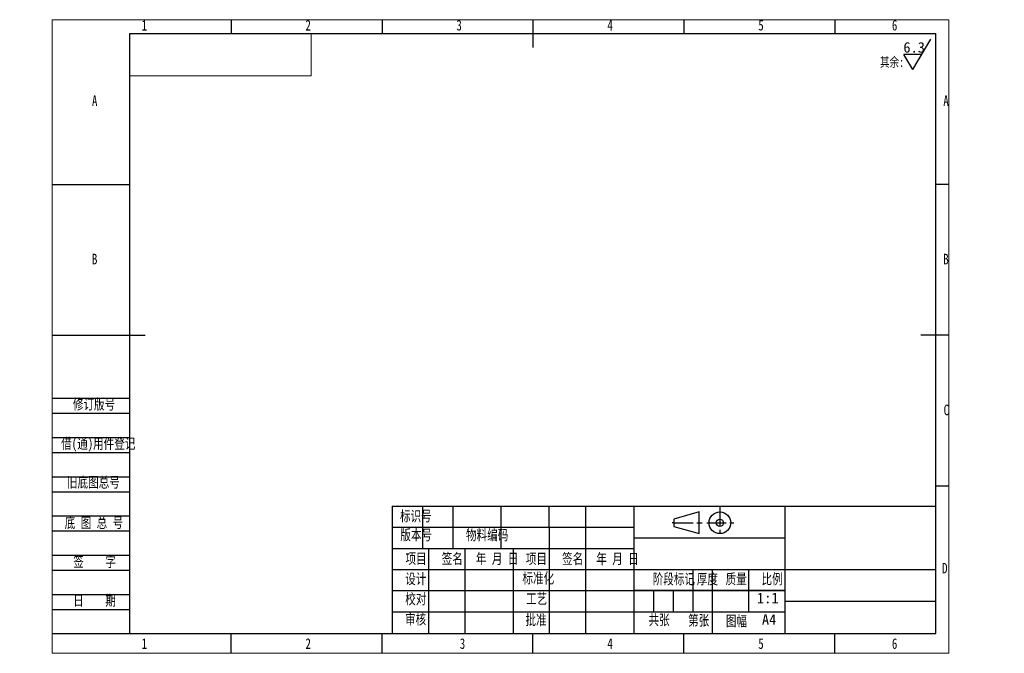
# Model space of a CAD drawing. Header units: millimetres. Extents: x -11 to 315, y 0 to 210.
import ezdxf

# ---------------------------------------------------------------- set-up
doc = ezdxf.new("R2010")
doc.units = ezdxf.units.MM
doc.linetypes.add('PHANTOM', pattern=[12.7, 6.35, -1.27, 1.27, -1.27, 1.27, -1.27])
for name, color, linetype in [('文字层', 6, 'Continuous'), ('标注层', 7, 'Continuous'), ('标题栏', 7, 'Continuous')]:
    doc.layers.add(name, color=color, linetype=linetype)
doc.styles.add('SLDTEXTSTYLE1', font='HYSWLONGFANGSONG.TTF', dxfattribs={"bigfont": 'bigfont'})
doc.styles.add('SLDTEXTSTYLE2', font='HYSWLONGFANGSONG.TTF')
doc.styles.add('SLDTEXTSTYLE3', font='仿宋_GB2312')
doc.styles.add('SLDTEXTSTYLE4', font='SIMSUN.TTC')

# ---------------------------------------------------------------- blocks, each defined once
blk = doc.blocks.new('SW_SFSYMBOL_0')
at = {"layer": '标题栏', "color": 0}
for p, q in [((3.14, -5), (9.04, 5)), ((3.14, -5), (0.19, 0)), ((6.09, 0), (0.19, 0))]:
    blk.add_line(p, q, dxfattribs=at)
at = {"layer": '标题栏', "color": 0, "insert": (0, 4.07), "char_height": 3.5, "attachment_point": 1, "style": 'SLDTEXTSTYLE4'}
blk.add_mtext('6.3', dxfattribs=at)

msp = doc.modelspace()

# ---------------------------------------------------------------- linework, layer by layer
at = {"color": 7, "linetype": 'Continuous', "lineweight": 18}
for p, q in [((-0.01, 0), (-0.01, 210)), ((-0.01, 210), (296.99, 210)), ((296.99, 0), (296.99, 210)), ((85.73, 191.43), (85.73, 205.43)), ((25.73, 191.43), (85.73, 191.43)), ((25.73, 62.44), (25.73, 6.53)), ((-0.01, 0), (296.99, 0))]:
    msp.add_line(p, q, dxfattribs=at)
at = {"color": 7, "linetype": 'Continuous', "lineweight": 25}
for p, q in [((25.73, 6.43), (25.73, 205.43)), ((25.73, 205.43), (292.73, 205.43)), ((292.73, 6.53), (292.73, 205.43)), ((25.73, 6.53), (292.73, 6.53))]:
    msp.add_line(p, q, dxfattribs=at)
at = {"layer": '文字层', "color": 7}
for p, q in [((59.23, 210), (59.23, 205.43)), ((109.23, 210), (109.23, 205.43)), ((209.23, 210), (209.23, 205.43)), ((259.23, 210), (259.23, 205.43)), ((-0.01, 155.43), (25.73, 155.43)), ((296.99, 155.43), (292.73, 155.43)), ((25.73, 84.43), (-0.01, 84.43)), ((25.73, 79.43), (-0.01, 79.43)), ((25.73, 71.43), (-0.01, 71.43)), ((25.73, 66.43), (-0.01, 66.43)), ((25.73, 58.43), (-0.01, 58.43)), ((25.73, 53.43), (-0.01, 53.43)), ((296.99, 55.43), (292.73, 55.43)), ((214.34, 46.86), (205.94, 44.46)), ((214.34, 39.66), (214.34, 46.86)), ((25.73, 45.43), (-0.01, 45.43)), ((205.94, 43.26), (205.33, 43.26)), ((205.94, 44.46), (205.94, 42.06)), ((214.34, 43.26), (215.23, 43.26)), ((25.73, 40.43), (-0.01, 40.43)), ((205.94, 42.06), (214.34, 39.66)), ((25.73, 32.43), (-0.01, 32.43)), ((25.73, 27.43), (-0.01, 27.43)), ((25.73, 19.43), (-0.01, 19.43)), ((25.73, 14.43), (-0.01, 14.43)), ((25.73, 6.43), (-0.01, 6.43))]:
    msp.add_line(p, q, dxfattribs=at)
at = {"layer": '文字层', "color": 7, "linetype": 'Continuous', "lineweight": 25}
msp.add_line((25.73, 205.43), (292.73, 205.43), dxfattribs=at)
at = {"layer": '文字层', "linetype": 'Continuous', "lineweight": 25}
msp.add_line((292.73, 6.53), (292.73, 205.43), dxfattribs=at)
at = {"layer": '文字层', "color": 7, "lineweight": 25}
for p, q in [((-0.01, 105.43), (30.73, 105.43)), ((296.99, 105.43), (287.73, 105.43)), ((164.64, 41.78), (164.64, 6.78))]:
    msp.add_line(p, q, dxfattribs=at)
at = {"layer": '文字层', "color": 7, "linetype": 'PHANTOM'}
for p, q in [((221.16, 48.52), (221.16, 38.62)), ((205.94, 43.26), (214.34, 43.26)), ((216.87, 43.26), (226.02, 43.26))]:
    msp.add_line(p, q, dxfattribs=at)
at = {"layer": '文字层'}
for p, q in [((59.23, 0), (59.23, 6.53)), ((109.23, 0), (109.23, 6.53)), ((209.23, 0), (209.23, 6.53)), ((259.23, 0), (259.23, 6.53))]:
    msp.add_line(p, q, dxfattribs=at)
at = {"layer": '文字层', "lineweight": 25}
msp.add_line((159.23, 0), (159.23, 6.53), dxfattribs=at)
at = {"layer": '文字层', "color": 7}
for radius in [3.6, 1.2]:
    msp.add_circle((221.16, 43.26), radius, dxfattribs=at)
at = {"layer": '标题栏', "color": 7, "lineweight": 25}
for p, q in [((159.23, 210), (159.23, 200.73)), ((112.64, 48.78), (292.73, 48.77)), ((112.64, 48.78), (112.64, 6.78)), ((122.64, 48.69), (122.64, 34.69)), ((132.64, 48.7), (132.64, 34.7)), ((148.64, 48.7), (148.64, 34.7)), ((164.64, 41.78), (164.64, 48.78)), ((176.64, 48.69), (176.64, 6.69)), ((192.64, 48.69), (192.64, 6.69)), ((242.64, 48.78), (242.64, 6.8)), ((112.64, 41.78), (192.64, 41.78)), ((192.64, 38.28), (242.64, 38.28)), ((112.64, 34.78), (192.64, 34.78)), ((124.64, 34.68), (124.64, 6.68)), ((136.64, 34.68), (136.64, 6.68)), ((152.64, 34.68), (152.64, 6.68)), ((112.64, 27.78), (192.64, 27.78)), ((192.61, 27.77), (242.64, 27.77)), ((212.14, 27.77), (212.14, 21.11)), ((218.64, 27.77), (218.64, 21.22)), ((230.61, 27.77), (230.64, 21.42)), ((242.64, 27.77), (292.63, 27.77)), ((112.64, 20.78), (193.97, 20.78)), ((192.64, 20.78), (242.64, 20.78)), ((199.14, 20.78), (199.14, 13.78)), ((205.64, 20.78), (205.64, 13.78)), ((212.14, 21.11), (212.14, 13.78)), ((218.64, 21.22), (218.64, 13.78)), ((230.64, 21.42), (230.64, 13.78)), ((242.64, 17.3), (292.63, 17.3)), ((112.64, 13.78), (193.97, 13.78)), ((193.97, 13.78), (242.64, 13.78)), ((218.64, 13.78), (218.64, 6.79))]:
    msp.add_line(p, q, dxfattribs=at)
at = {"layer": '标题栏', "color": 7}
msp.add_line((242.64, 20.78), (192.64, 20.78), dxfattribs=at)

# ---------------------------------------------------------------- block references
msp.add_blockref('SW_SFSYMBOL_0', (281.93, 198.51), dxfattribs=at)

# ---------------------------------------------------------------- texts
at = {"color": 7, "linetype": 'Continuous', "lineweight": 0, "char_height": 3.5, "style": 'SLDTEXTSTYLE1'}
for s, insert, attachment_point in [('\\M+18F43订\\M+194C5\\M+18D86', (6.84, 84.32), 1), ('\\M+18ED8(\\M+192CA)\\M+19770\\M+18C8F\\M+1936F记', (2.96, 71.28), 1), ('\\M+18B8C\\M+192EA图总\\M+18D86', (4.89, 58.43), 1), ('\\M+192EA 图 总 \\M+18D86', (4.12, 45.03), 1), ('  签    \\M+18E9A', (12.23, 32.12), 2), ('  \\M+193FA    \\M+18AFA', (12.23, 19.3), 2)]:
    msp.add_mtext(s, dxfattribs=dict(at, insert=insert, attachment_point=attachment_point))
at = {"layer": '文字层', "color": 7, "char_height": 3.5, "attachment_point": 2, "style": 'SLDTEXTSTYLE2'}
for s, insert in [('1', (30.52, 209.91)), ('2', (84.77, 209.91)), ('3', (134.77, 209.91)), ('4', (184.77, 209.91)), ('5', (234.77, 209.91)), ('6', (279.02, 209.91)), ('A', (14.05, 184.91)), ('A', (296.05, 184.91)), ('B', (14.05, 132.41)), ('B', (296.05, 132.41)), ('C', (296.15, 82.41)), ('D', (295.66, 29.97)), ('1', (30.52, 4.97)), ('2', (84.77, 4.97)), ('3', (135.9, 4.97)), ('4', (184.77, 4.97)), ('5', (234.77, 4.97)), ('6', (279.02, 4.97))]:
    msp.add_mtext(s, dxfattribs=dict(at, insert=insert))
at = {"layer": '标注层', "color": 7, "insert": (237.45, 12.96), "char_height": 3.5, "attachment_point": 2, "style": 'SLDTEXTSTYLE3'}
msp.add_mtext('A4', dxfattribs=at)
at = {"layer": '标题栏', "color": 7}
for s, insert, char_height, attachment_point, style in [('\\M+191B4\\M+1975D:', (274.18, 197.55), 3.175, 1, 'SLDTEXTSTYLE1'), ('标识\\M+18D86', (120.44, 47.25), 3.5, 2, 'SLDTEXTSTYLE1'), ('\\M+194C5\\M+1967B\\M+18D86', (120.56, 41.02), 3.5, 2, 'SLDTEXTSTYLE1'), ('\\M+195A8\\M+197BF编码', (144.06, 40.98), 3.5, 2, 'SLDTEXTSTYLE1'), ('项\\M+196DA', (120.49, 33.14), 3.5, 2, 'SLDTEXTSTYLE1'), ('\\M+1944E \\M+18C8E \\M+193FA', (147.36, 33.14), 3.5, 2, 'SLDTEXTSTYLE1'), ('签\\M+196BC', (132.52, 33.14), 3.5, 2, 'SLDTEXTSTYLE1'), ('项\\M+196DA', (160.37, 33.09), 3.5, 2, 'SLDTEXTSTYLE1'), ('\\M+1944E \\M+18C8E \\M+193FA', (187.24, 33.09), 3.5, 2, 'SLDTEXTSTYLE1'), ('签\\M+196BC', (172.4, 33.09), 3.5, 2, 'SLDTEXTSTYLE1'), ('设计', (120.42, 26.44), 3.5, 2, 'SLDTEXTSTYLE1'), ('标\\M+18F79\\M+189BB', (161, 26.67), 3.5, 2, 'SLDTEXTSTYLE1'), ('阶\\M+19269标记', (205.89, 26.39), 3.5, 2, 'SLDTEXTSTYLE1'), ('\\M+18CFA\\M+19378', (217.01, 26.39), 3.5, 2, 'SLDTEXTSTYLE1'), ('质\\M+197CA', (226.54, 26.39), 3.5, 2, 'SLDTEXTSTYLE1'), ('\\M+194E4\\M+197E1', (238.43, 26.39), 3.5, 2, 'SLDTEXTSTYLE1'), ('\\M+18D5A对', (120.42, 19.77), 3.5, 2, 'SLDTEXTSTYLE1'), ('\\M+18D48艺', (160.44, 19.87), 3.5, 2, 'SLDTEXTSTYLE1'), ('1:1', (237.01, 20.09), 3.5, 2, 'SLDTEXTSTYLE3'), ('审\\M+18A6A', (120.36, 13.08), 3.5, 2, 'SLDTEXTSTYLE1'), ('\\M+194E1\\M+18F79', (160.25, 12.87), 3.5, 2, 'SLDTEXTSTYLE1'), ('\\M+18BA4张 ', (201.02, 12.86), 3.5, 2, 'SLDTEXTSTYLE1'), ('\\M+191E6张', (214.12, 12.67), 3.5, 2, 'SLDTEXTSTYLE1'), ('图\\M+1959D', (226.63, 12.48), 3.5, 2, 'SLDTEXTSTYLE1')]:
    msp.add_mtext(s, dxfattribs=dict(at, insert=insert, char_height=char_height, attachment_point=attachment_point, style=style))

doc.saveas('drawing.dxf')
